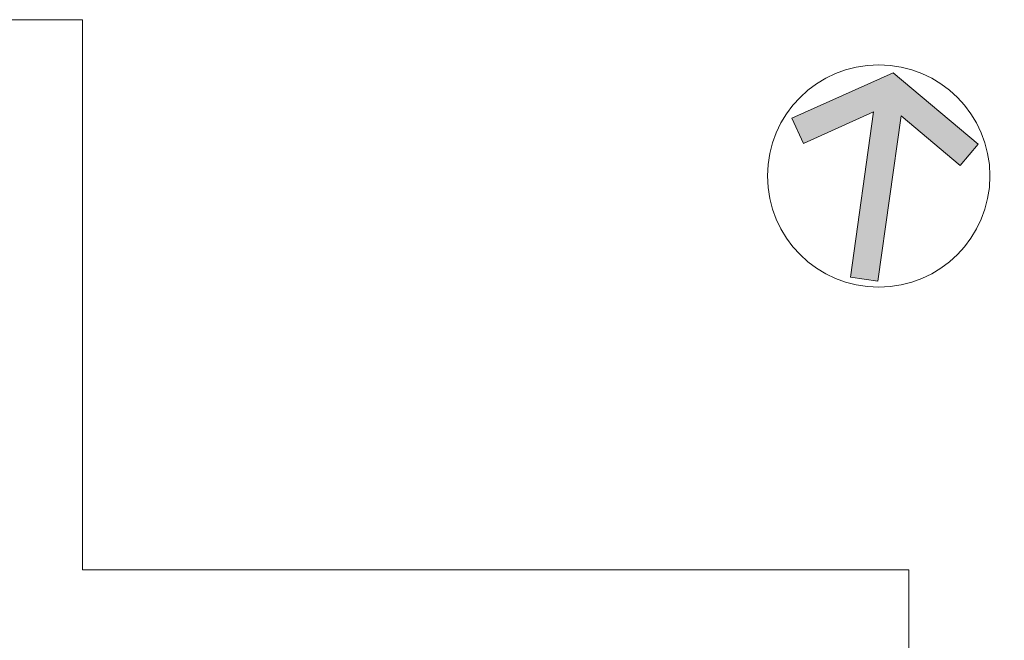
# Model space of a CAD drawing. Header units: millimetres. Extents: x -5207 to 173417, y -28809 to -6400.
# Tile 28 of 256: x 732 to 1940, y -24730 to -23968. Entities that reach past the tile are written whole.
import ezdxf

# ---------------------------------------------------------------- set-up
doc = ezdxf.new("R2010")
doc.units = ezdxf.units.MM
doc.layers.add('mr_wym_białe', color=255, linetype='Continuous', lineweight=9)

# ---------------------------------------------------------------- blocks, each defined once
blk = doc.blocks.new('ZA_NARW0')
at = {"ltscale": 2}
blk.add_hatch(color=256, dxfattribs=at).paths.add_polyline_path([(0.0625, 0.2818), (0.3559, 0.0974), (0.4224, 0.2033), (0, 0.4688), (-0.4224, 0.2033), (-0.3559, 0.0974), (-0.0625, 0.2818), (-0.0625, -0.4688), (0.0625, -0.4688)])
for p, q in [((0, 0.4688), (-0.4224, 0.2033)), ((0, 0.4688), (0.4224, 0.2033)), ((-0.0625, 0.2818), (-0.3559, 0.0974)), ((-0.0625, 0.2818), (-0.0625, -0.4688)), ((0.0625, 0.2818), (0.0625, -0.4688)), ((0.0625, 0.2818), (0.3559, 0.0974)), ((-0.3559, 0.0974), (-0.4224, 0.2033)), ((0.3559, 0.0974), (0.4224, 0.2033)), ((0.4224, 0.2033), (0.4224, 0.2033)), ((0.0625, -0.4688), (-0.0625, -0.4688))]:
    blk.add_line(p, q)
blk.add_circle((0, 0), 0.5)

msp = doc.modelspace()

# ---------------------------------------------------------------- linework, layer by layer
at = {"layer": 'mr_wym_białe', "color": 7, "ltscale": 2}
msp.add_lwpolyline([(-2650.8122, -27135.4052), (-1518.8122, -27135.4052), (-1518.8122, -27445.4052), (-1025.8122, -27445.4052), (-1025.8122, -27135.4052), (655.1878, -27135.4052), (655.1878, -27577.4052), (1821.1878, -27577.4052), (1821.1878, -26397.4052), (1935.1878, -26397.4052), (1935.1878, -25830.4052), (1823.1878, -25830.4052), (1823.1878, -24643.4052), (809.1878, -24643.4052), (809.1878, -23968.4052), (-708.8122, -23968.4052), (-708.8122, -24665.4052), (-1813.8122, -24665.4052), (-1813.8122, -23973.4052), (-3333.8122, -23973.4052), (-3333.8122, -24646.4052), (-4351.8122, -24646.4052), (-4351.8122, -25285.4052)], dxfattribs=at)

# ---------------------------------------------------------------- block references
at = {"layer": 'mr_wym_białe', "color": 7, "xscale": 272.8386910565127, "yscale": 272.8386910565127, "zscale": 45.47311517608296, "rotation": 351.9999999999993}
msp.add_blockref('ZA_NARW0', (1786.1197, -24160.1353), dxfattribs=at)

doc.saveas('drawing.dxf')
